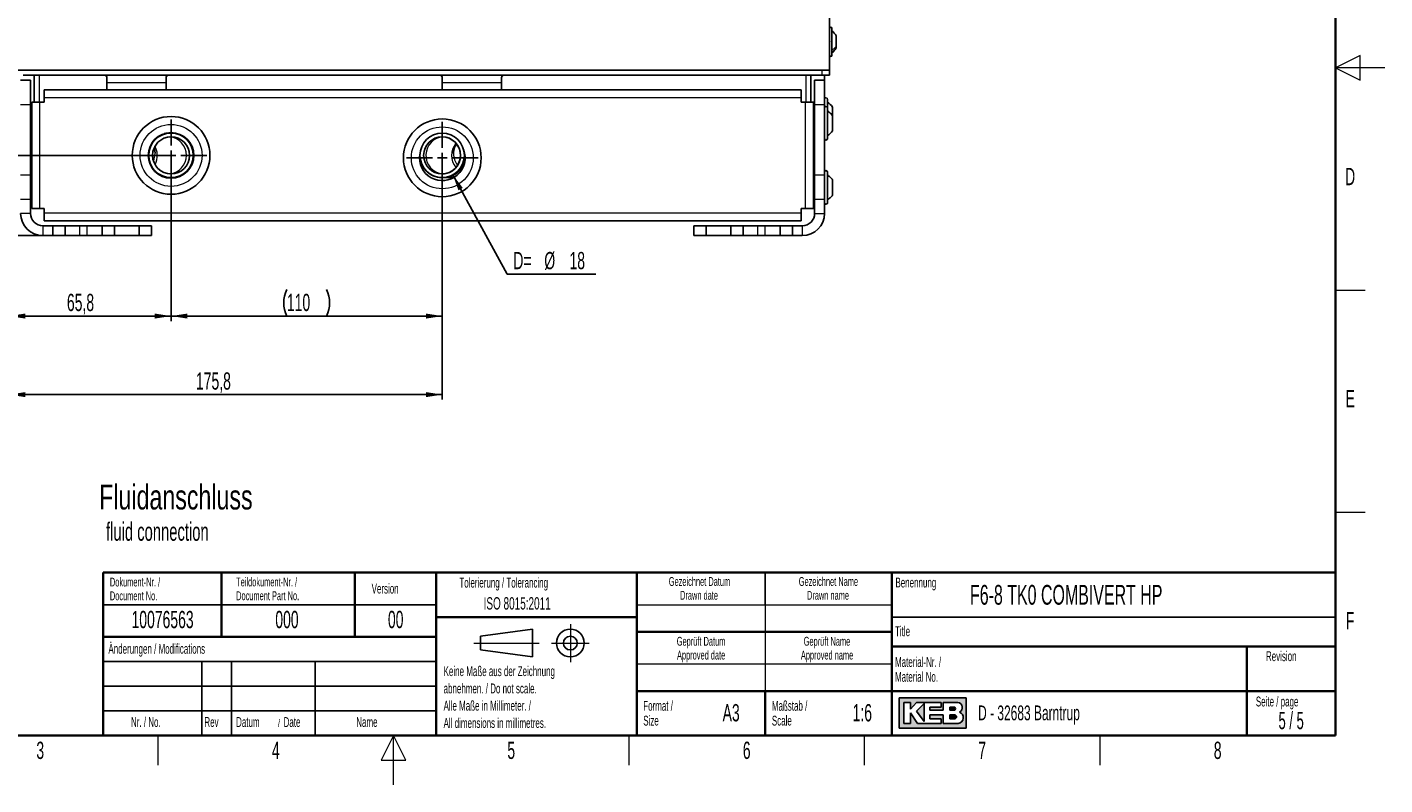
# Paper-space layout 'Blatt5' of a CAD drawing. Header units: millimetres. Extents: x 5 to 418, y 2 to 292.
# Tile 2 of 20: x 143 to 418, y 2 to 156. Entities that reach past the tile are written whole.
import ezdxf

# ---------------------------------------------------------------- set-up
doc = ezdxf.new("R2010")
doc.units = ezdxf.units.MM
doc.layers.add('SLD-0', color=7, linetype='Continuous')
doc.styles.add('SLDTEXTSTYLE0', font='TXT', dxfattribs={"width": 0.7})
doc.styles.add('SLDTEXTSTYLE1', font='TXT', dxfattribs={"width": 0.605})
doc.styles.add('SLDTEXTSTYLE2', font='TXT', dxfattribs={"width": 0.563})
doc.dimstyles.new('SLDDIMSTYLE4', dxfattribs={"dimtxt": 3.5, "dimasz": 3.302, "dimexe": 0, "dimexo": 0.0625, "dimgap": 0.875, "dimtad": 1, "dimdec": 1, "dimlfac": 2, "dimrnd": 1e-09, "dimzin": 12, "dimdsep": 46, "dimtxsty": 'SLDTEXTSTYLE1', "dimsah": 1, "dimcen": 0.09, "dimadec": 0, "dimazin": 3, "dimtfac": 1, "dimtofl": 0, "dimtmove": 0, "dimatfit": 3, "dimfxl": 1, "dimfrac": 2, "dimtolj": 1, "dimtzin": 12, "dimarcsym": 0})
doc.dimstyles.new('SLDDIMSTYLE5', dxfattribs={"dimtxt": 3.5, "dimasz": 3.302, "dimexe": 0, "dimexo": 0.0625, "dimgap": 0.875, "dimtad": 1, "dimlfac": 2, "dimrnd": 1e-09, "dimzin": 12, "dimdsep": 46, "dimtxsty": 'SLDTEXTSTYLE1', "dimsah": 1, "dimcen": 0.09, "dimadec": 0, "dimazin": 3, "dimtfac": 1, "dimtofl": 0, "dimtmove": 0, "dimatfit": 3, "dimfxl": 1, "dimfrac": 2, "dimtolj": 1, "dimtzin": 12, "dimarcsym": 0})
doc.dimstyles.new('SLDDIMSTYLE6', dxfattribs={"dimtxt": 3.5, "dimasz": 3.302, "dimexe": 0, "dimexo": 0.0625, "dimgap": 0.875, "dimtad": 0, "dimtih": 1, "dimtoh": 1, "dimlfac": 2, "dimrnd": 1e-09, "dimzin": 12, "dimdsep": 46, "dimtxsty": 'SLDTEXTSTYLE1', "dimsah": 1, "dimcen": 0, "dimadec": 0, "dimazin": 3, "dimtfac": 1, "dimtofl": 0, "dimtmove": 0, "dimatfit": 3, "dimfxl": 1, "dimfrac": 2, "dimtolj": 1, "dimtzin": 12, "dimarcsym": 0})

# ---------------------------------------------------------------- blocks, each defined once
blk = doc.blocks.new('_D_18')
at = {"layer": 'SLD-0', "color": 7}
for p, q in [((139.0013606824, 151.3021349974), (139.0013606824, 95.9787890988)), ((171.8763606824, 129.5404890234), (171.8763606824, 95.9787890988)), ((139.0013606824, 96.9787890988), (171.8763606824, 96.9787890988))]:
    blk.add_line(p, q, dxfattribs=at)
for points in [[(139.0013606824, 96.9787890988), (142.3033606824, 96.4707890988), (142.3033606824, 97.4867890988)], [(171.8763606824, 96.9787890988), (168.5743606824, 97.4867890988), (168.5743606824, 96.4707890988)]]:
    blk.add_solid(points, dxfattribs=at)
at = {"layer": 'SLD-0', "color": 7, "insert": (150.7600413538, 101.4905264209), "char_height": 3.5, "attachment_point": 1, "style": 'SLDTEXTSTYLE1'}
blk.add_mtext('65,8', dxfattribs=at)
blk = doc.blocks.new('_D_19')
at = {"layer": 'SLD-0', "color": 7}
for p, q in [((171.8763606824, 129.5404890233), (171.8763606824, 95.9787890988)), ((226.8763606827, 129.0396349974), (226.8763606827, 95.9787890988)), ((171.8763606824, 96.9787890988), (226.8763606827, 96.9787890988))]:
    blk.add_line(p, q, dxfattribs=at)
for centre, start, end in [((200.7374717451, 99.664552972), 153.4349488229, 206.5650511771), ((198.0152493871, 99.664552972), 333.4349488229, 26.5650511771)]:
    blk.add_arc(centre, 6.005550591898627, start, end, dxfattribs=at)
for points in [[(171.8763606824, 96.9787890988), (175.1783606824, 96.4707890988), (175.1783606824, 97.4867890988)], [(226.8763606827, 96.9787890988), (223.5743606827, 97.4867890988), (223.5743606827, 96.4707890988)]]:
    blk.add_solid(points, dxfattribs=at)
at = {"layer": 'SLD-0', "color": 7, "insert": (195.3659439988, 101.4905264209), "char_height": 3.5, "attachment_point": 1, "style": 'SLDTEXTSTYLE1'}
blk.add_mtext('110', dxfattribs=at)
blk = doc.blocks.new('_D_20')
at = {"layer": 'SLD-0', "color": 7}
for p, q in [((140.3763606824, 145.7896349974), (129.8035244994, 145.7896349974)), ((130.8035244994, 129.5404890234), (130.8035244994, 145.7896349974)), ((171.8763606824, 129.5404890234), (129.8035244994, 129.5404890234))]:
    blk.add_line(p, q, dxfattribs=at)
for points in [[(130.8035244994, 145.7896349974), (130.2955244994, 142.4876349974), (131.3115244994, 142.4876349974)], [(130.8035244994, 129.5404890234), (131.3115244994, 132.8424890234), (130.2955244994, 132.8424890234)]]:
    blk.add_solid(points, dxfattribs=at)
at = {"layer": 'SLD-0', "color": 7, "insert": (126.2917871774, 132.9862426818), "char_height": 3.5, "attachment_point": 1, "rotation": 89.99999999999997, "style": 'SLDTEXTSTYLE1'}
blk.add_mtext('32,5', dxfattribs=at)
blk = doc.blocks.new('_D_21')
at = {"layer": 'SLD-0', "color": 7}
for p, q in [((171.8763606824, 129.5404890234), (129.8035244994, 129.5404890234)), ((130.8035244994, 129.5404890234), (130.8035244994, 113.2896349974)), ((157.8763606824, 113.2896349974), (129.8035244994, 113.2896349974))]:
    blk.add_line(p, q, dxfattribs=at)
for points in [[(130.8035244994, 129.5404890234), (130.2955244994, 126.2384890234), (131.3115244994, 126.2384890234)], [(130.8035244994, 113.2896349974), (131.3115244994, 116.5916349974), (130.2955244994, 116.5916349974)]]:
    blk.add_solid(points, dxfattribs=at)
at = {"layer": 'SLD-0', "color": 7, "insert": (126.2917871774, 116.7362426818), "char_height": 3.5, "attachment_point": 1, "rotation": 90.00000000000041, "style": 'SLDTEXTSTYLE1'}
blk.add_mtext('32,5', dxfattribs=at)
blk = doc.blocks.new('_D_22')
at = {"layer": 'SLD-0', "color": 7}
for p, q in [((140.3763606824, 145.7896349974), (117.9994245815, 145.7896349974)), ((118.9994245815, 113.2896349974), (118.9994245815, 145.7896349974)), ((145.8763606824, 113.2896349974), (117.9994245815, 113.2896349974))]:
    blk.add_line(p, q, dxfattribs=at)
for centre, start, end in [((116.3136607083, 126.8417184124), 63.4349488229, 116.5650511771), ((116.3136607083, 132.2375518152), 243.4349488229, 296.5650511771)]:
    blk.add_arc(centre, 6.005550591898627, start, end, dxfattribs=at)
for points in [[(118.9994245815, 145.7896349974), (118.4914245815, 142.4876349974), (119.5074245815, 142.4876349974)], [(118.9994245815, 113.2896349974), (119.5074245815, 116.5916349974), (118.4914245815, 116.5916349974)]]:
    blk.add_solid(points, dxfattribs=at)
at = {"layer": 'SLD-0', "color": 7, "insert": (114.4876872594, 126.8660240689), "char_height": 3.5, "attachment_point": 1, "rotation": 89.99999999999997, "style": 'SLDTEXTSTYLE1'}
blk.add_mtext('65', dxfattribs=at)
blk = doc.blocks.new('_D_23')
at = {"layer": 'SLD-0', "color": 7}
for p, q in [((139.0013606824, 151.3021349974), (139.0013606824, 80.0638786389)), ((226.8763606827, 129.0396349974), (226.8763606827, 80.0638786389)), ((226.8763606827, 81.0638786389), (139.0013606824, 81.0638786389))]:
    blk.add_line(p, q, dxfattribs=at)
for points in [[(139.0013606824, 81.0638786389), (142.3033606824, 80.5558786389), (142.3033606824, 81.5718786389)], [(226.8763606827, 81.0638786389), (223.5743606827, 81.5718786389), (223.5743606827, 80.5558786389)]]:
    blk.add_solid(points, dxfattribs=at)
at = {"layer": 'SLD-0', "color": 7, "insert": (176.9232358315, 85.575615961), "char_height": 3.5, "attachment_point": 1, "style": 'SLDTEXTSTYLE1'}
blk.add_mtext('175,8', dxfattribs=at)
blk = doc.blocks.new('_D_24')
at = {"layer": 'SLD-0', "color": 7}
for p, q in [((229.0062517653, 125.5933398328), (240.0334373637, 105.4513393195)), ((240.0334373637, 105.4513393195), (258.0141668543, 105.4513393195))]:
    blk.add_line(p, q, dxfattribs=at)
blk.add_solid([(229.0062517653, 125.5933398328), (230.1463310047, 122.4530393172), (231.0375159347, 122.9409383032)], dxfattribs=at)
at = {"layer": 'SLD-0', "color": 7, "char_height": 3.5, "attachment_point": 1, "style": 'SLDTEXTSTYLE1'}
for s, insert in [('%%c', (247.5639927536, 109.9630764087)), ('D=', (241.2834373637, 109.9727987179)), ('18', (252.6669447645, 109.9727987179))]:
    blk.add_mtext(s, dxfattribs=dict(at, insert=insert))
blk = doc.blocks.new('SW_CENTERMARKSYMBOL_4')
at = {"layer": 'SLD-0', "color": 0}
for p, q in [((0, 2), (0, 7.2800230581)), ((-2, 0), (-7.275, 0)), ((0, 0), (-1, 0)), ((0, 0), (0, 1)), ((0, 0), (0, -1)), ((0, 0), (1, 0)), ((2, 0), (7.275, 0)), ((0, -2), (0, -7.275))]:
    blk.add_line(p, q, dxfattribs=at)
blk = doc.blocks.new('SW_CENTERMARKSYMBOL_5')
at = {"layer": 'SLD-0', "color": 0}
for p, q in [((0, 2), (0, 7.275)), ((-2, 0), (-7.275, 0)), ((0, 0), (-1, 0)), ((0, 0), (0, 1)), ((0, 0), (0, -1)), ((0, 0), (1, 0)), ((2, 0), (7.275, 0)), ((0, -2), (0, -7.275))]:
    blk.add_line(p, q, dxfattribs=at)

psp = doc.layouts.new('Blatt5')

# ---------------------------------------------------------------- hatches: boundary and pattern name
at = {"linetype": 'Continuous'}
h = psp.add_hatch(color=7, dxfattribs=at)
h.paths.add_polyline_path([(319.519086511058, 13.45626988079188), (333.083981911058, 13.45626988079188), (333.083981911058, 19.65736492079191), (319.519086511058, 19.65736492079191)], flags=0)
edge = h.paths.add_edge_path(flags=0)
edge.add_arc((331.3188604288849, 15.61738520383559), 1.20464082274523, -81.72003226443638, 70.1709600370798, ccw=False)
edge.add_line((331.4923410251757, 14.42530131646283), (331.480008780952, 14.42519098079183))
edge.add_line((331.480008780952, 14.42519098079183), (328.4331606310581, 14.42519098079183))
edge.add_line((328.4331606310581, 14.42519098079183), (328.4331606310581, 16.16924896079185))
edge.add_line((328.4331606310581, 16.16924896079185), (325.7201815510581, 16.16924896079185))
edge.add_line((325.7201815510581, 16.16924896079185), (325.7201815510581, 15.39411208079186))
edge.add_line((325.7201815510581, 15.39411208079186), (328.0455921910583, 15.39411208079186))
edge.add_line((328.0455921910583, 15.39411208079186), (328.0455921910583, 14.42519098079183))
edge.add_line((328.0455921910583, 14.42519098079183), (323.2009866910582, 14.42519098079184))
edge.add_line((323.2009866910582, 14.42519098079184), (321.8444971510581, 16.55681740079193))
edge.add_line((321.8444971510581, 16.55681740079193), (321.8444971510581, 14.42519098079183))
edge.add_line((321.8444971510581, 14.42519098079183), (320.4880076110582, 14.42519098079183))
edge.add_line((320.4880076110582, 14.42519098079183), (320.4880076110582, 18.68844382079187))
edge.add_line((320.4880076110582, 18.68844382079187), (321.8444971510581, 18.68844382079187))
edge.add_line((321.8444971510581, 18.68844382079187), (321.8444971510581, 17.33195428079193))
edge.add_line((321.8444971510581, 17.33195428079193), (323.0072024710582, 18.68844382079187))
edge.add_line((323.0072024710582, 18.68844382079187), (328.0455921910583, 18.68844382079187))
edge.add_line((328.0455921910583, 18.68844382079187), (328.0455921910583, 17.71952272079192))
edge.add_line((328.0455921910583, 17.71952272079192), (325.7201815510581, 17.71952272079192))
edge.add_line((325.7201815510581, 17.71952272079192), (325.7201815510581, 17.13817006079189))
edge.add_line((325.7201815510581, 17.13817006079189), (328.4331606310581, 17.13817006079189))
edge.add_line((328.4331606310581, 17.13817006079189), (328.4331606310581, 18.68844382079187))
edge.add_line((328.4331606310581, 18.68844382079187), (331.4242487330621, 18.68844382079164))
edge.add_line((331.4242487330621, 18.68844382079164), (331.4256482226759, 18.68844382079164))
edge.add_line((331.4256482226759, 18.68844382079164), (331.4259454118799, 18.68845828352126))
edge.add_arc((331.2860949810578, 17.67430640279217), 1.023749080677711, -64.45894120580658, 82.14849338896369, ccw=False)
psp.add_hatch(color=7, dxfattribs=at).paths.add_polyline_path([(324.5574762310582, 14.81275942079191), (324.557476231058, 18.49465960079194), (323.0072024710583, 16.94438584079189)], flags=0)
h = psp.add_hatch(color=7, dxfattribs=at)
edge = h.paths.add_edge_path(flags=0)
edge.add_line((329.7896501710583, 17.13817006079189), (330.6013652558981, 17.13817006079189))
edge.add_arc((330.6568434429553, 17.42884639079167), 0.2959232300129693, 259.1945394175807, 460.8054605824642)
edge.add_line((330.6013652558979, 17.71952272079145), (329.7896501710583, 17.71952272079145))
edge.add_line((329.7896501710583, 17.71952272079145), (329.7896501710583, 17.13817006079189))
h = psp.add_hatch(color=7, dxfattribs=at)
edge = h.paths.add_edge_path(flags=0)
edge.add_line((329.7896501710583, 15.39411208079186), (330.7588584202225, 15.39411208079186))
edge.add_arc((330.7588584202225, 15.78168052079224), 0.3875684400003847, 270.0000000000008, 450.0000000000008)
edge.add_line((330.7588584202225, 16.16924896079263), (330.7386620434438, 16.16924896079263))
edge.add_line((330.7386620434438, 16.16924896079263), (329.7896501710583, 16.16924896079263))
edge.add_line((329.7896501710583, 16.16924896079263), (329.7896501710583, 15.39411208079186))

# ---------------------------------------------------------------- linework, layer by layer
at = {"color": 7, "linetype": 'Continuous', "lineweight": 25}
for p, q in [((305.3763606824, 146.7896349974), (305.3763606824, 161.2896349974)), ((305.8763606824, 149.8396349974), (305.8763606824, 155.2396349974)), ((305.8763606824, 154.7388588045), (306.0388385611, 154.5967258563)), ((306.7513606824, 151.6057131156), (306.7513606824, 153.7771349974)), ((306.7513606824, 151.3021349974), (306.7513606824, 151.6057131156)), ((306.5234352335, 150.9859151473), (306.7513606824, 151.3025716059)), ((306.7513606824, 151.3025716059), (306.7513606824, 151.3021349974)), ((305.3763606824, 146.7896349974), (140.3763606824, 146.7896349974)), ((141.8763606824, 146.7896349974), (303.8763606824, 146.7896349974)), ((305.3763606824, 146.7896349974), (305.3763606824, 145.7896349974)), ((141.3763606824, 144.7896349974), (143.3763606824, 144.7896349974)), ((141.8763606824, 145.7896349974), (303.8763606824, 145.7896349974)), ((143.3763606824, 144.7896349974), (143.3763606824, 139.7896349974)), ((144.1213606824, 145.7896349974), (144.1213606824, 140.2904890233)), ((158.8763606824, 145.2896349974), (158.8763606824, 142.7904890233)), ((170.8763606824, 142.7904890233), (170.8763606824, 145.2896349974)), ((226.8763606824, 145.2896349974), (226.8763606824, 142.7904890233)), ((238.8763606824, 142.7904890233), (238.8763606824, 145.2896349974)), ((301.6313606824, 140.2904890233), (301.6313606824, 145.7896349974)), ((302.3763606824, 144.7896349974), (304.3763606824, 144.7896349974)), ((302.3763606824, 139.7896349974), (302.3763606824, 144.7896349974)), ((305.3763606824, 145.7896349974), (303.8763606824, 145.7896349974)), ((304.3763606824, 145.7896349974), (304.3763606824, 144.7896349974)), ((304.3763606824, 144.7896349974), (304.3763606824, 139.7896349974)), ((299.6263606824, 142.7904890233), (146.1263606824, 142.7904890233)), ((146.1263606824, 141.1904890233), (146.1263606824, 142.7904890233)), ((146.1263606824, 140.2904890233), (146.1263606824, 141.1904890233)), ((299.6263606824, 142.7904890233), (299.6263606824, 141.1904890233)), ((299.6263606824, 141.1904890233), (299.6263606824, 140.2904890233)), ((304.9763606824, 140.8437689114), (304.9763606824, 140.8896349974)), ((304.9763606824, 139.1404890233), (304.9763606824, 140.8437689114)), ((143.3763606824, 125.6101430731), (143.3763606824, 139.7896349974)), ((143.6263606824, 118.7904890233), (143.6263606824, 140.2904890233)), ((143.6263606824, 140.2904890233), (145.2263606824, 140.2904890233)), ((145.2263606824, 140.2904890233), (146.1263606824, 140.2904890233)), ((299.6263606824, 140.2904890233), (300.5263606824, 140.2904890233)), ((300.5263606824, 140.2904890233), (302.1263606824, 140.2904890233)), ((302.1263606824, 118.7904890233), (302.1263606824, 140.2904890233)), ((302.3763606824, 125.6101430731), (302.3763606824, 139.7896349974)), ((304.3763606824, 125.6101430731), (304.3763606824, 139.7896349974)), ((304.9763606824, 139.0993766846), (304.9763606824, 139.1404890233)), ((304.9763606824, 132.9404890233), (304.9763606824, 139.0993766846)), ((306.0263606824, 139.3068499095), (306.0263606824, 139.3296349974)), ((306.0263606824, 137.5804890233), (306.0263606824, 139.3068499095)), ((143.6263606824, 137.5404890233), (143.3763606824, 137.5404890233)), ((302.3763606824, 137.5404890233), (302.1263606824, 137.5404890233)), ((306.0263606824, 137.5600654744), (306.0263606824, 137.5804890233)), ((306.0263606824, 134.5004890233), (306.0263606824, 137.5600654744)), ((143.3763606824, 134.5404890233), (143.6263606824, 134.5404890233)), ((171.3535612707, 134.0401909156), (170.8057880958, 134.039877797)), ((170.8763606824, 134.0399181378), (170.8763606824, 134.0560869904)), ((171.8737883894, 134.0404882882), (171.3535612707, 134.0401909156)), ((226.8493587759, 134.0405153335), (226.8178322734, 134.040543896)), ((302.1263606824, 134.5404890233), (302.3763606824, 134.5404890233)), ((143.6263606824, 130.2896349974), (143.3763606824, 130.2896349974)), ((302.3763606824, 130.2896349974), (302.1263606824, 130.2896349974)), ((143.3763606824, 125.6101430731), (143.3763606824, 120.6101430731)), ((143.6263606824, 124.5404890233), (143.3763606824, 124.5404890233)), ((170.8109326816, 125.0398792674), (171.3587058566, 125.0401923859)), ((171.3587058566, 125.0401923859), (171.8789329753, 125.0404897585)), ((226.8029075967, 125.0405537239), (226.8412049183, 125.0405190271)), ((226.8412049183, 125.0405190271), (227.1912161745, 125.0402019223)), ((227.1912161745, 125.0402019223), (229.1959788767, 125.0383856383)), ((227.3763606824, 125.0396349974), (227.3559272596, 125.0400526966)), ((227.3763606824, 125.0396349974), (227.8169718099, 125.0396349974)), ((302.3763606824, 124.5404890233), (302.1263606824, 124.5404890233)), ((302.3763606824, 120.6101430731), (302.3763606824, 125.6101430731)), ((304.3763606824, 125.6101430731), (304.3763606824, 120.6101430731)), ((304.9763606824, 119.9404890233), (304.9763606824, 126.1402843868)), ((306.0263606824, 121.5005906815), (306.0263606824, 124.5803873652)), ((143.3763606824, 121.5404890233), (143.6263606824, 121.5404890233)), ((302.1263606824, 121.5404890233), (302.3763606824, 121.5404890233)), ((143.3763606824, 117.7896349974), (143.3763606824, 120.6101430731)), ((145.2263606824, 118.7904890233), (143.6263606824, 118.7904890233)), ((146.1263606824, 118.7904890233), (145.2263606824, 118.7904890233)), ((146.1263606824, 117.8904890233), (146.1263606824, 118.7904890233)), ((299.6263606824, 118.7904890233), (299.6263606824, 117.8904890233)), ((300.5263606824, 118.7904890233), (299.6263606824, 118.7904890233)), ((302.1263606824, 118.7904890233), (300.5263606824, 118.7904890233)), ((302.3763606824, 117.7896349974), (302.3763606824, 120.6101430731)), ((304.3763606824, 117.7896349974), (304.3763606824, 120.6101430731)), ((146.1263606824, 116.2904890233), (146.1263606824, 117.8904890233)), ((299.6263606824, 116.2904890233), (146.1263606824, 116.2904890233)), ((299.6263606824, 117.8904890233), (299.6263606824, 116.2904890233)), ((145.8763606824, 115.2896349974), (147.8763606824, 115.2896349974)), ((145.8763606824, 113.2896349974), (147.8763606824, 113.2896349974)), ((147.8763606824, 113.2896349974), (147.8763606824, 115.2896349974)), ((147.8763606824, 115.2896349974), (150.3763606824, 115.2896349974)), ((150.3763606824, 113.2896349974), (147.8763606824, 113.2896349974)), ((150.3763606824, 115.2896349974), (150.3763606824, 113.2896349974)), ((153.3763606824, 115.2896349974), (150.3763606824, 115.2896349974)), ((153.3763606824, 113.2896349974), (150.3763606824, 113.2896349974)), ((154.8763606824, 115.2896349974), (153.3763606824, 115.2896349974)), ((154.8763606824, 113.2896349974), (153.3763606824, 113.2896349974)), ((157.8763606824, 115.2896349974), (154.8763606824, 115.2896349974)), ((157.8763606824, 113.2896349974), (154.8763606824, 113.2896349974)), ((157.8763606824, 113.2896349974), (157.8763606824, 115.2896349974)), ((157.8763606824, 115.2896349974), (160.3763606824, 115.2896349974)), ((160.3763606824, 113.2896349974), (157.8763606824, 113.2896349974)), ((160.3763606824, 115.2896349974), (160.3763606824, 113.2896349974)), ((160.3763606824, 115.2896349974), (165.3763606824, 115.2896349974)), ((160.3763606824, 113.2896349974), (165.3763606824, 113.2896349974)), ((165.3763606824, 113.2896349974), (165.3763606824, 115.2896349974)), ((165.3763606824, 115.2896349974), (167.8763606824, 115.2896349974)), ((167.8763606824, 113.2896349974), (165.3763606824, 113.2896349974)), ((167.8763606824, 115.2896349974), (167.8763606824, 113.2896349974)), ((277.8763606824, 113.2896349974), (277.8763606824, 115.2896349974)), ((277.8763606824, 115.2896349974), (280.3763606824, 115.2896349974)), ((280.3763606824, 113.2896349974), (277.8763606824, 113.2896349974)), ((280.3763606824, 115.2896349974), (280.3763606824, 113.2896349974)), ((285.3763606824, 115.2896349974), (280.3763606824, 115.2896349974)), ((285.3763606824, 113.2896349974), (280.3763606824, 113.2896349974)), ((285.3763606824, 113.2896349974), (285.3763606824, 115.2896349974)), ((285.3763606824, 115.2896349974), (287.8763606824, 115.2896349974)), ((287.8763606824, 113.2896349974), (285.3763606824, 113.2896349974)), ((287.8763606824, 115.2896349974), (287.8763606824, 113.2896349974)), ((290.8763606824, 115.2896349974), (287.8763606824, 115.2896349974)), ((287.8763606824, 113.2896349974), (290.8763606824, 113.2896349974)), ((292.3763606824, 115.2896349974), (290.8763606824, 115.2896349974)), ((290.8763606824, 113.2896349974), (292.3763606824, 113.2896349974)), ((295.3763606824, 115.2896349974), (292.3763606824, 115.2896349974)), ((292.3763606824, 113.2896349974), (295.3763606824, 113.2896349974)), ((295.3763606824, 113.2896349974), (295.3763606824, 115.2896349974)), ((295.3763606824, 115.2896349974), (297.8763606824, 115.2896349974)), ((297.8763606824, 113.2896349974), (295.3763606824, 113.2896349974)), ((297.8763606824, 115.2896349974), (297.8763606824, 113.2896349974)), ((299.8763606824, 115.2896349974), (297.8763606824, 115.2896349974)), ((299.8763606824, 113.2896349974), (297.8763606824, 113.2896349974))]:
    psp.add_line(p, q, dxfattribs=at)
at = {"color": 7, "linetype": 'Continuous', "lineweight": 18}
for p, q in [((303.8763606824, 145.7896349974), (303.8763606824, 146.7896349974)), ((145.1213606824, 145.7896349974), (145.1213606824, 140.2904890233)), ((158.8763606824, 144.2896349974), (170.8763606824, 144.2896349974)), ((226.8763606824, 144.2896349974), (238.8763606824, 144.2896349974)), ((300.6313606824, 140.2904890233), (300.6313606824, 145.7896349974)), ((299.6263606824, 141.1904890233), (146.1263606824, 141.1904890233)), ((143.3763606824, 139.7896349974), (141.3763606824, 139.7896349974)), ((145.2263606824, 140.2904890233), (145.2263606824, 118.7904890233)), ((300.5263606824, 118.7904890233), (300.5263606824, 140.2904890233)), ((304.3763606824, 139.7896349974), (302.3763606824, 139.7896349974)), ((171.2499370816, 134.0388408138), (170.4538301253, 133.9412880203)), ((171.3535612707, 134.0401909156), (171.2499370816, 134.0388408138)), ((141.3763606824, 125.6101430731), (143.3763606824, 125.6101430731)), ((302.3763606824, 125.6101430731), (304.3763606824, 125.6101430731)), ((143.3763606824, 120.6101430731), (141.3763606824, 120.6101430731)), ((304.3763606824, 120.6101430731), (302.3763606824, 120.6101430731)), ((143.3763606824, 117.7896349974), (141.3763606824, 117.7896349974)), ((146.1263606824, 117.8904890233), (299.6263606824, 117.8904890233)), ((302.3763606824, 117.7896349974), (304.3763606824, 117.7896349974)), ((145.8763606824, 115.2896349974), (145.8763606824, 113.2896349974)), ((153.3763606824, 113.2896349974), (153.3763606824, 115.2896349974)), ((154.8763606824, 113.2896349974), (154.8763606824, 115.2896349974)), ((290.8763606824, 113.2896349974), (290.8763606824, 115.2896349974)), ((292.3763606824, 113.2896349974), (292.3763606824, 115.2896349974)), ((299.8763606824, 115.2896349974), (299.8763606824, 113.2896349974))]:
    psp.add_line(p, q, dxfattribs=at)
at = {"color": 7, "linetype": 'Continuous', "lineweight": 18, "flags": 128}
psp.add_lwpolyline([(170.4588622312, 125.1380666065), (171.024203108, 125.0534697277), (171.3587058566, 125.0401923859)], dxfattribs=at)
at = {"color": 7, "linetype": 'Continuous', "lineweight": 25}
for centre, radius in [((171.8763606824, 129.5404890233), 7.875000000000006), ((226.8763606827, 129.0396349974), 7.875000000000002), ((171.8763606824, 129.5404890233), 4.624999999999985), ((171.8763606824, 129.5404890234), 4.500000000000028), ((171.8763606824, 129.5404890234), 3.750000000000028), ((226.8452816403, 129.5405161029), 4.499998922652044), ((226.8452816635, 129.5405162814), 3.749999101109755)]:
    psp.add_circle(centre, radius, dxfattribs=at)
at = {"color": 7, "linetype": 'Continuous', "lineweight": 18}
for centre, radius in [((171.8763606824, 129.5404890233), 6.275000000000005), ((226.8763606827, 129.0396349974), 6.275000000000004)]:
    psp.add_circle(centre, radius, dxfattribs=at)
at = {"color": 7, "linetype": 'Continuous', "lineweight": 25}
for centre, radius, start, end in [((305.6263606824, 155.2396349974), 0.2500000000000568, 0, 180), ((304.2416826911, 152.3745868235), 2.874999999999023, 29.1988962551, 55.3484817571), ((305.6263606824, 149.8396349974), 0.2500000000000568, 180, 0), ((304.2416826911, 152.7046831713), 2.874999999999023, 304.6515182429, 330.8011037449), ((158.3763606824, 145.2896349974), 0.5, 0, 90), ((171.3763606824, 145.2896349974), 0.5, 90, 180), ((226.3763606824, 145.2896349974), 0.5, 0, 90), ((239.3763606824, 145.2896349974), 0.5, 90, 180), ((304.6763606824, 140.8896349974), 0.3000000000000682, 0, 180), ((304.6763606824, 139.1404890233), 0.3000000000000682, 0, 180), ((303.4827291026, 137.601756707), 3.075000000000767, 34.1881036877, 60.9394367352), ((303.4827291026, 135.852610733), 3.075000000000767, 34.1881036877, 60.9394367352), ((226.8069798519, 129.5405518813), 3.750000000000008, 269.9480909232, 89.9480909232), ((304.6763606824, 132.9404890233), 0.3000000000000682, 180, 0), ((303.4827291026, 136.2283673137), 3.075000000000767, 299.0605632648, 325.8118963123), ((226.8763606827, 129.0396349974), 4.625000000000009, 170.5174510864, 21.0064149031), ((226.8069798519, 129.5405518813), 4.500000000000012, 176.6744826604, 269.9480909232), ((304.6763606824, 126.1404890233), 0.3000000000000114, 0, 180), ((304.6763606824, 119.9404890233), 0.3000000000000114, 180, 0), ((145.8763606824, 117.7896349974), 4.500000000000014, 180, 270), ((145.8763606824, 117.7896349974), 2.500000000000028, 180, 270), ((299.8763606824, 117.7896349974), 4.500000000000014, 270, 0), ((299.8763606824, 117.7896349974), 2.5, 270, 0)]:
    psp.add_arc(centre, radius, start, end, dxfattribs=at)
at = {"color": 7, "linetype": 'Continuous', "lineweight": 18}
for centre, radius, start, end in [((171.2343288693, 129.5401220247), 3.759539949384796, 275.7850038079, 84.2804990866), ((227.2601940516, 129.5884013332), 3.705428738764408, 93.9124905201, 178.3125288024), ((226.8069835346, 129.5405518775), 3.749999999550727, 269.9481060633, 89.9999848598), ((164.9817104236, 129.9244948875), 3.644646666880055, 335.5369587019, 0.3271757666), ((165.2406552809, 129.5440215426), 3.854275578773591, 2.5934053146, 28.7672235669), ((165.2279476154, 129.5335867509), 3.867454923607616, 331.3339607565, 2.7393185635), ((226.8069853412, 129.5405511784), 4.499999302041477, 176.6737437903, 269.9480805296), ((227.2533127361, 129.4896943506), 3.702777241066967, 176.7825084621, 266.0861895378), ((232.5819720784, 129.5353198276), 3.829011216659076, 140.0914970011, 219.8046848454), ((232.7833987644, 129.8874669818), 3.657033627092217, 179.9245367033, 219.9275057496), ((227.1456321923, 129.4470596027), 4.407093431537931, 270.5926392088, 350.2307582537)]:
    psp.add_arc(centre, radius, start, end, dxfattribs=at)
at = {"color": 7, "linetype": 'Continuous', "lineweight": 25}
for points, knots in [([(306.1810111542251, 154.4723556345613), (306.2456152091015, 154.4192969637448), (306.479513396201, 154.227198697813), (306.6372162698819, 153.9658564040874), (306.7513606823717, 153.7766983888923)], [0, 0, 0, 0, 0.2762058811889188, 1, 1, 1, 1]), ([(305.7907808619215, 153.0565181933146), (305.8025026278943, 153.0567404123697), (305.825857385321, 153.0571831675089), (305.8534642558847, 153.0285282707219), (305.8718095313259, 152.9779856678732), (305.8785827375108, 152.9079745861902), (305.8720081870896, 152.8285374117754), (305.8536949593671, 152.7519140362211), (305.826007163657, 152.6858541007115), (305.8025388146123, 152.6569793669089), (305.7907808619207, 152.6425127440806)], [0, 0, 0, 0, 0.1251933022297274, 0.2494384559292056, 0.3742793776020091, 0.4990244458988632, 0.6238685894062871, 0.7493687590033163, 0.8744304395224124, 1, 1, 1, 1]), ([(305.8763606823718, 150.340411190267), (306.0563236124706, 150.469755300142), (306.2664231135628, 150.6207593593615), (306.4121375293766, 150.830274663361), (306.4330387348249, 150.8603274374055)], [0, 0, 0, 0, 0.8565604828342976, 1, 1, 1, 1]), ([(168.4406831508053, 130.9655201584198), (168.4728199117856, 130.8823271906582), (168.5850827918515, 130.5917104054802), (168.6313421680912, 130.2293554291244), (168.6197695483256, 129.9908924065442), (168.6175588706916, 129.9453396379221)], [0, 0, 0, 0, 0.2449757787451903, 0.8557703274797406, 1, 1, 1, 1]), ([(229.1360453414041, 129.8943552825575), (229.1350504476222, 129.9952804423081), (229.1322327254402, 130.2811190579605), (229.2438683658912, 130.816734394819), (229.4396670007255, 131.36668021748), (229.654189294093, 131.6712792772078), (229.7342090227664, 131.7848988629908)], [0, 0, 0, 0, 0.1671639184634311, 0.473438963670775, 0.8035855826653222, 1, 1, 1, 1])]:
    psp.add_open_spline(points, degree=3, knots=knots, dxfattribs=at)
at = {"color": 7, "linetype": 'Continuous', "lineweight": 18}
for points in [[(305.8763606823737, 150.8793294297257), (306.0497688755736, 150.9814749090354), (306.3965852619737, 151.1857658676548), (306.633102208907, 151.4657306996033), (306.7513606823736, 151.6057131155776)], [(304.9763606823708, 140.2526462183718), (305.1795025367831, 140.1253382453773), (305.5857862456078, 139.8707222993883), (305.8795025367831, 139.4948073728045), (306.0263606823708, 139.3068499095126)], [(304.9763606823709, 138.5073339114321), (305.1795025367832, 138.3798277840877), (305.5857862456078, 138.124815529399), (305.8795025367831, 137.7483154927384), (306.0263606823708, 137.560065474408)]]:
    psp.add_open_spline(points, degree=3, dxfattribs=at)
at = {"color": 7, "linetype": 'Continuous', "lineweight": 25}
for points in [[(304.9763606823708, 125.5403239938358), (305.1795025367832, 125.4111126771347), (305.5857862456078, 125.1526900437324), (305.8795025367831, 124.7711549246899), (306.0263606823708, 124.5803873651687)], [(304.9763606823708, 120.5406540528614), (305.1795025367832, 120.6698653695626), (305.5857862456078, 120.9282880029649), (305.8795025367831, 121.3098231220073), (306.0263606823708, 121.5005906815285)]]:
    psp.add_open_spline(points, degree=3, dxfattribs=at)
at = {"layer": 'SLD-0', "lineweight": 35}
for p, q in [((408, 12), (408, 282.5)), ((158.116731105, 45.0000000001), (225.616731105, 45.0000000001)), ((158.116731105, 45.0000000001), (158.116731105, 32.0000000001)), ((182.116731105, 45.0000000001), (182.116731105, 32.0000000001)), ((209.116731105, 45.0000000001), (209.116731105, 32.0000000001)), ((225.616731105, 45.0000000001), (225.616731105, 32.0000000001)), ((225.616731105, 45), (266.3304509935, 45)), ((225.616731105, 45), (225.616731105, 36)), ((266.3304509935, 12), (266.3304509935, 45)), ((266.3304509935, 45), (266.3304509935, 12)), ((318, 45), (266.3304509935, 45)), ((318, 45), (318, 12)), ((318, 45), (318, 40.1053465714)), ((318, 45), (408, 45)), ((318, 45), (318, 12)), ((408, 45), (408, 12)), ((225.616731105, 36), (266.3304509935, 36)), ((225.616731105, 36), (225.616731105, 12)), ((158.116731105, 31.9999999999), (158.116731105, 12)), ((158.116731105, 31.9999999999), (225.616731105, 31.9999999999)), ((225.616731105, 31.9999999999), (225.616731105, 12)), ((266.3304509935, 33), (318, 33)), ((408, 30), (318, 30)), ((390, 12), (390, 30)), ((266.3304509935, 21), (318, 21)), ((292.3304509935, 21), (292.3304509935, 12)), ((318, 21), (390, 21)), ((390, 21), (408, 21)), ((26, 12), (408, 12)), ((158.116731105, 12), (225.616731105, 12)), ((225.616731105, 12), (266.3304509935, 12)), ((266.3304509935, 12), (318, 12)), ((408, 12), (318, 12))]:
    psp.add_line(p, q, dxfattribs=at)
at = {"layer": 'SLD-0', "lineweight": 18}
for p, q in [((413, 149.75), (408, 147.25)), ((413, 144.75), (413, 149.75)), ((418, 147.25), (408, 147.25)), ((408, 147.25), (413, 144.75)), ((408, 102.25), (414, 102.25)), ((408, 57.25), (414, 57.25)), ((266.3304509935, 38.5), (318, 38.5)), ((292.3304509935, 38.5), (292.3304509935, 33)), ((252.8396209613, 34.5746449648), (252.8396209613, 26.8746449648)), ((233.2396209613, 30.7246449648), (246.5396209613, 30.7246449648)), ((248.9896209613, 30.7246449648), (256.6896209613, 30.7246449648)), ((292.3304509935, 33), (292.3304509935, 26.5)), ((266.3304509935, 26.5), (318, 26.5)), ((292.3304509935, 26.5), (292.3304509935, 21)), ((169.25, 6), (169.25, 12)), ((217, 12), (214.5, 7)), ((217, 2), (217, 12)), ((219.5, 7), (217, 12)), ((264.75, 6), (264.75, 12)), ((312.5, 6), (312.5, 12)), ((360.25, 6), (360.25, 12)), ((214.5, 7), (219.5, 7))]:
    psp.add_line(p, q, dxfattribs=at)
at = {"layer": 'SLD-0'}
for p, q in [((292.3304509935, 45), (292.3304509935, 38.5)), ((158.116731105, 38.5000000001), (225.616731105, 38.5000000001)), ((318, 36), (408, 36)), ((158.116731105, 27), (225.616731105, 27)), ((178.116731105, 27), (178.116731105, 12)), ((184.116731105, 27), (184.116731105, 12)), ((201.116731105, 27), (201.116731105, 12)), ((158.116731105, 22), (225.616731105, 22)), ((158.116731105, 17), (225.616731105, 17)), ((331.4242487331, 18.6884438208), (331.4256482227, 18.6884438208)), ((331.4256482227, 18.6884438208), (331.4259454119, 18.6884582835)), ((331.480008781, 14.4251909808), (331.4923410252, 14.4253013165))]:
    psp.add_line(p, q, dxfattribs=at)
at = {"layer": 'SLD-0', "lineweight": 25}
for p, q in [((234.6396209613, 32.1246449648), (245.1396209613, 33.5246449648)), ((245.1396209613, 33.5246449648), (245.1396209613, 27.9246449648)), ((158.116731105, 32.0000000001), (225.616731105, 32.0000000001)), ((234.6396209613, 32.1246449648), (234.6396209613, 29.3246449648)), ((234.6396209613, 29.3246449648), (245.1396209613, 27.9246449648))]:
    psp.add_line(p, q, dxfattribs=at)
at = {"layer": 'SLD-0', "linetype": 'Continuous'}
for p, q in [((333.0839819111, 19.6573649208), (319.5190865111, 19.6573649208)), ((319.5190865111, 19.6573649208), (319.5190865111, 13.4562698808)), ((333.0839819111, 13.4562698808), (333.0839819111, 19.6573649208)), ((321.8444971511, 18.6884438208), (320.4880076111, 18.6884438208)), ((320.4880076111, 18.6884438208), (320.4880076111, 14.4251909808)), ((321.8444971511, 17.3319542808), (323.0072024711, 18.6884438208)), ((321.8444971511, 17.3319542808), (321.8444971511, 18.6884438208)), ((321.8444971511, 14.4251909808), (321.8444971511, 16.5568174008)), ((321.8444971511, 16.5568174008), (323.2009866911, 14.4251909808)), ((323.0072024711, 18.6884438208), (328.0455921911, 18.6884438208)), ((324.5574762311, 18.4946596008), (323.0072024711, 16.9443858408)), ((323.0072024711, 16.9443858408), (324.5574762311, 14.8127594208)), ((324.5574762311, 18.4946596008), (324.5574762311, 14.8127594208)), ((325.7201815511, 17.7195227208), (325.7201815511, 17.1381700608)), ((328.0455921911, 17.7195227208), (325.7201815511, 17.7195227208)), ((325.7201815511, 17.1381700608), (328.4331606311, 17.1381700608)), ((328.0455921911, 18.6884438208), (328.0455921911, 17.7195227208)), ((331.4242487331, 18.6884438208), (328.4331606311, 18.6884438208)), ((328.4331606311, 17.1381700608), (328.4331606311, 18.6884438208)), ((329.7896501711, 17.7195227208), (330.6013652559, 17.7195227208)), ((329.7896501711, 17.7195227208), (329.7896501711, 17.1381700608)), ((329.7896501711, 17.1381700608), (330.6013652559, 17.1381700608)), ((331.4242487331, 18.6884438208), (331.4256482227, 18.6884438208)), ((331.4256482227, 18.6884438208), (331.4259454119, 18.6884582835)), ((320.4880076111, 14.4251909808), (321.8444971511, 14.4251909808)), ((323.2009866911, 14.4251909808), (328.0455921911, 14.4251909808)), ((325.7201815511, 16.1692489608), (325.7201815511, 15.3941120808)), ((328.4331606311, 16.1692489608), (325.7201815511, 16.1692489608)), ((325.7201815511, 15.3941120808), (328.0455921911, 15.3941120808)), ((328.0455921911, 15.3941120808), (328.0455921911, 14.4251909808)), ((328.4331606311, 14.4251909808), (328.4331606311, 16.1692489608)), ((331.480008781, 14.4251909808), (328.4331606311, 14.4251909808)), ((329.7896501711, 16.1692489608), (330.7588584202, 16.1692489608)), ((329.7896501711, 16.1692489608), (329.7896501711, 15.3941120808)), ((330.7588584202, 15.3941120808), (329.7896501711, 15.3941120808)), ((330.7386620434, 16.1692489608), (330.7588584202, 16.1692489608)), ((331.480008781, 14.4251909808), (331.4923410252, 14.4253013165)), ((319.5190865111, 13.4562698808), (333.0839819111, 13.4562698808))]:
    psp.add_line(p, q, dxfattribs=at)
at = {"layer": 'SLD-0', "lineweight": 25}
for radius in [2.799999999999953, 1.399999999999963]:
    psp.add_circle((252.8396209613, 30.7246449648), radius, dxfattribs=at)
at = {"layer": 'SLD-0', "linetype": 'Continuous'}
for centre, radius, start, end in [((330.656843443, 17.4288463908), 0.2959232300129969, 259.1945394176, 100.8054605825), ((331.2860949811, 17.6743064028), 1.023749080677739, 295.5410587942, 82.148493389), ((331.3188604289, 15.6173852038), 1.204640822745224, 278.2799677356, 70.1709600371), ((330.7588584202, 15.7816805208), 0.3875684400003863, 270, 90)]:
    psp.add_arc(centre, radius, start, end, dxfattribs=at)

# ---------------------------------------------------------------- block references
at = {"layer": 'SLD-0', "color": 7}
for name, p in [('SW_CENTERMARKSYMBOL_5', (171.8763606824, 129.5404890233)), ('SW_CENTERMARKSYMBOL_4', (226.8763606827, 129.0396349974))]:
    psp.add_blockref(name, p, dxfattribs=at)

# ---------------------------------------------------------------- texts
at = {"layer": 'SLD-0'}
for s, insert, char_height, attachment_point, style in [('D', (410.9596929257, 127.0010772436), 3.5, 2, 'SLDTEXTSTYLE1'), ('E', (410.9815679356, 82.0010772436), 3.5, 2, 'SLDTEXTSTYLE1'), ('Dokument-Nr. /', (159.4706948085, 43.9891162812), 1.8, 1, 'SLDTEXTSTYLE1'), ('Teildokument-Nr. /', (185.0721201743, 44.0073193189), 1.8, 1, 'SLDTEXTSTYLE1'), ('Tolerierung / Tolerancing', (230.3365652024, 43.9666257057), 2, 1, 'SLDTEXTSTYLE1'), ('Gezeichnet Datum', (279.0254468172, 44.103942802), 1.8, 2, 'SLDTEXTSTYLE1'), ('Gezeichnet Name', (305.1708434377, 44.1039425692), 1.8, 2, 'SLDTEXTSTYLE1'), ('Version', (212.5452394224, 42.7601484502), 2, 1, 'SLDTEXTSTYLE1'), ('Drawn date', (278.9302899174, 41.3039429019), 1.8, 2, 'SLDTEXTSTYLE1'), ('Drawn name', (305.0870934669, 41.303942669), 1.8, 2, 'SLDTEXTSTYLE1'), ('Benennung', (318.7636716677, 43.9908879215), 2, 1, 'SLDTEXTSTYLE1'), ('F6-8 TK0 COMBIVERT HP', (333.8826865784, 42.5045192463), 4, 1, 'SLDTEXTSTYLE1'), ('Document No.', (159.4706948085, 41.189116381), 1.8, 1, 'SLDTEXTSTYLE1'), ('Document Part No.', (185.0721201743, 41.2073194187), 1.8, 1, 'SLDTEXTSTYLE1'), ('ISO 8015:2011', (235.2515272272, 40.0184824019), 2.5, 1, 'SLDTEXTSTYLE1'), ('10076563', (170.1557203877, 37.2429898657), 3.5, 2, 'SLDTEXTSTYLE1'), ('000', (195.3766861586, 37.2429898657), 3.5, 2, 'SLDTEXTSTYLE1'), ('00', (217.4240130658, 37.2527124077), 3.5, 2, 'SLDTEXTSTYLE1'), ('F', (410.9536166, 37.0010772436), 3.5, 2, 'SLDTEXTSTYLE1'), ('Title', (318.6797653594, 34.1107265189), 2, 1, 'SLDTEXTSTYLE1'), ('Änderungen / Modifications', (159.1698388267, 30.5619096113), 2, 1, 'SLDTEXTSTYLE1'), ('Geprüft Datum', (279.349366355, 31.9851255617), 1.8, 2, 'SLDTEXTSTYLE1'), ('Geprüft Name', (304.8761939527, 31.9851255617), 1.8, 2, 'SLDTEXTSTYLE1'), ('Approved date', (279.3620221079, 29.1851256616), 1.8, 2, 'SLDTEXTSTYLE1'), ('Approved name', (304.900256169, 29.1851256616), 1.8, 2, 'SLDTEXTSTYLE1'), ('Material-Nr. /', (318.6797653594, 27.8878268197), 2, 1, 'SLDTEXTSTYLE1'), ('Revision', (393.8965220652, 29.0591225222), 2, 1, 'SLDTEXTSTYLE1'), ('Keine Maße aus der Zeichnung', (227.1404191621, 26.0307047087), 2, 1, 'SLDTEXTSTYLE1'), ('Material No.', (318.6797653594, 24.8878267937), 2, 1, 'SLDTEXTSTYLE1'), ('abnehmen. / Do not scale.', (227.1404191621, 22.5307046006), 2, 1, 'SLDTEXTSTYLE1'), ('Seite / page', (391.8390568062, 19.8830679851), 2, 1, 'SLDTEXTSTYLE1'), ('Alle Maße in Millimeter. /', (227.1404191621, 19.0307044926), 2, 1, 'SLDTEXTSTYLE1'), ('Format /', (267.6250939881, 19.0115942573), 2, 1, 'SLDTEXTSTYLE1'), ('A3', (285.4514616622, 18.3608999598), 3.5, 2, 'SLDTEXTSTYLE1'), ('Maßstab /', (293.7028556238, 19.0115944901), 2, 1, 'SLDTEXTSTYLE1'), ('1:6', (312.0470038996, 18.3609001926), 3.5, 2, 'SLDTEXTSTYLE1'), ('D - 32683 Barntrup', (335.5202035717, 18.0786992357), 3, 1, 'SLDTEXTSTYLE1'), ('5 / 5', (399.0033791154, 16.7706515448), 3.5, 2, 'SLDTEXTSTYLE2'), ('Nr. / No.', (163.7531858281, 15.7243863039), 2, 1, 'SLDTEXTSTYLE1'), ('Rev', (178.6350602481, 15.7243863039), 2, 1, 'SLDTEXTSTYLE1'), ('Datum', (185.0629406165, 15.7243863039), 2, 1, 'SLDTEXTSTYLE1'), ('/', (193.5459265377, 15.2242968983), 1.5, 1, 'SLDTEXTSTYLE1'), ('Date', (194.7021767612, 15.7243863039), 2, 1, 'SLDTEXTSTYLE1'), ('Name', (209.4275491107, 15.7290047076), 2, 1, 'SLDTEXTSTYLE1'), ('All dimensions in millimetres.', (227.1404191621, 15.5307043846), 2, 1, 'SLDTEXTSTYLE1'), ('Size', (267.6250939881, 16.0115942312), 2, 1, 'SLDTEXTSTYLE1'), ('Scale', (293.7028556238, 16.011594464), 2, 1, 'SLDTEXTSTYLE1'), ('3', (145.3527123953, 10.7429955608), 3.5, 2, 'SLDTEXTSTYLE1'), ('4', (193.1027123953, 10.7429955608), 3.5, 2, 'SLDTEXTSTYLE1'), ('5', (240.8527123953, 10.7429955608), 3.5, 2, 'SLDTEXTSTYLE1'), ('6', (288.6027123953, 10.7429955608), 3.5, 2, 'SLDTEXTSTYLE1'), ('7', (336.3527123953, 10.7429955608), 3.5, 2, 'SLDTEXTSTYLE1'), ('8', (384.1027123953, 10.7429955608), 3.5, 2, 'SLDTEXTSTYLE1')]:
    psp.add_mtext(s, dxfattribs=dict(at, insert=insert, char_height=char_height, attachment_point=attachment_point, style=style))
at = {"layer": 'SLD-0', "color": 7, "attachment_point": 1}
for s, insert, char_height, style in [('Fluidanschluss', (157.2934289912, 62.8177921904), 5.0270833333, 'SLDTEXTSTYLE0'), ('fluid connection', (158.6824914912, 55.1586676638), 3.7041666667, 'SLDTEXTSTYLE1')]:
    psp.add_mtext(s, dxfattribs=dict(at, insert=insert, char_height=char_height, style=style))

# ---------------------------------------------------------------- dimensions: what is measured, and where the dimension line sits
at = {"layer": 'SLD-0', "color": 7}
for base, p1, p2, picture, middle in [((171.8763606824, 96.9787890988), (139.0013606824, 151.3021349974), (171.8763606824, 129.5404890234), '_D_18', (155.4388606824, 96.9787890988)), ((139.0013606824, 81.0638786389), (226.8763606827, 129.0396349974), (139.0013606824, 151.3021349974), '_D_23', (182.9388606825, 81.0638786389))]:
    dim = psp.add_linear_dim(base=base, p1=p1, p2=p2, dimstyle='SLDDIMSTYLE4', dxfattribs=at)
    dim.commit()
    dim.dimension.update_dxf_attribs({"geometry": picture, "text_midpoint": middle, "dimtype": 160})
dim = psp.add_linear_dim(base=(118.9994245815, 145.7896349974), p1=(145.8763606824, 113.2896349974), p2=(140.3763606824, 145.7896349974), angle=90, text='(<>)', dimstyle='SLDDIMSTYLE5', dxfattribs=at)
dim.commit()
dim.dimension.update_dxf_attribs({"geometry": '_D_22', "text_midpoint": (118.9994245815, 129.5396349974), "dimtype": 160})
for base, p2, picture, middle in [((130.8035244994, 145.7896349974), (140.3763606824, 145.7896349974), '_D_20', (130.8035244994, 137.6650620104)), ((130.8035244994, 113.2896349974), (157.8763606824, 113.2896349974), '_D_21', (130.8035244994, 121.4150620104))]:
    dim = psp.add_linear_dim(base=base, p1=(171.8763606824, 129.5404890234), p2=p2, angle=90, dimstyle='SLDDIMSTYLE5', dxfattribs=at)
    dim.commit()
    dim.dimension.update_dxf_attribs({"geometry": picture, "text_midpoint": middle, "dimtype": 160})
dim = psp.add_diameter_dim_2p(p1=(224.684311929, 133.4876945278), p2=(229.0062517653, 125.5933398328), text='D=<>', dimstyle='SLDDIMSTYLE6', dxfattribs=at)
dim.commit()
dim.dimension.update_dxf_attribs({"geometry": '_D_24', "text_midpoint": (249.648802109, 108.2221727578), "dimtype": 163})
dim = psp.add_linear_dim(base=(226.8763606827, 96.9787890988), p1=(171.8763606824, 129.5404890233), p2=(226.8763606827, 129.0396349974), text='(<>)', dimstyle='SLDDIMSTYLE5', dxfattribs=at)
dim.commit()
dim.dimension.update_dxf_attribs({"geometry": '_D_19', "text_midpoint": (199.3763606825, 96.9787890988), "dimtype": 160})

doc.saveas('drawing.dxf')
